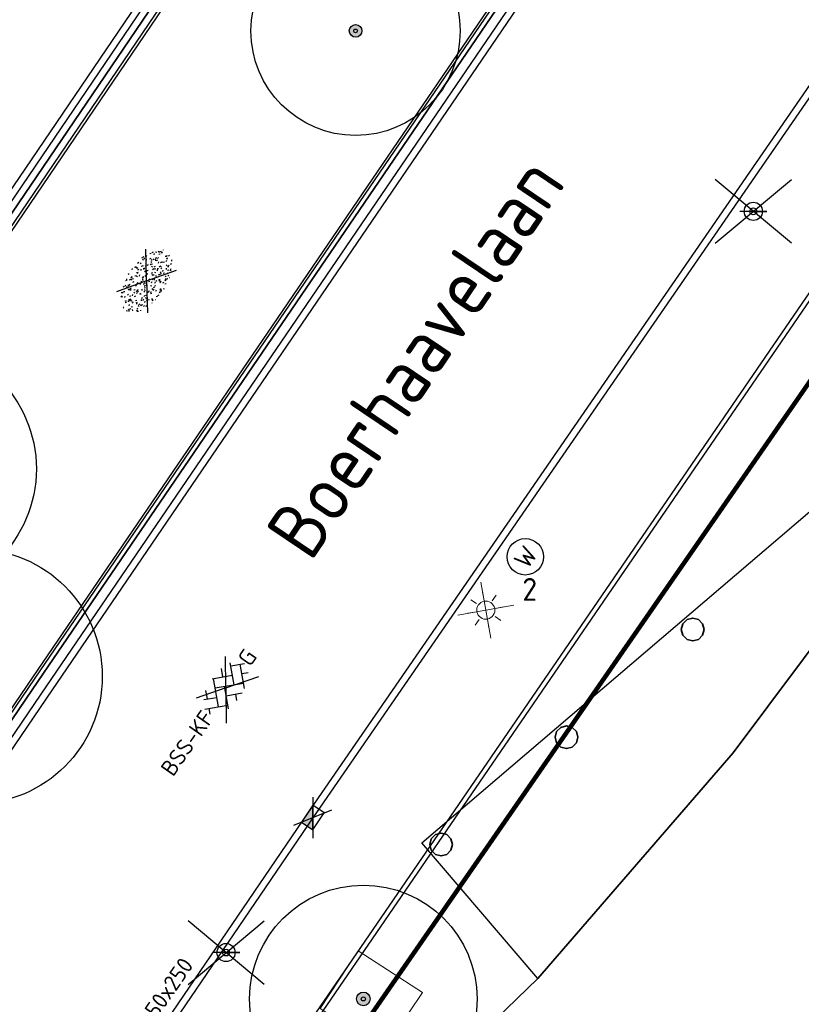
# Model space of a CAD drawing. Header units: metres. Extents: x 92877 to 94117, y 464509 to 465451.
# Tile 47 of 102: x 93242 to 93260, y 465050 to 465071. Entities that reach past the tile are written whole.
import ezdxf
from ezdxf.enums import TextEntityAlignment as Align

# ---------------------------------------------------------------- set-up
doc = ezdxf.new("R2010")
doc.units = ezdxf.units.M
doc.linetypes.add('XX-PROJECTGRENS', pattern=[18, 12, -3, 0, -3])
doc.layers.get('0').update_dxf_attribs({"linetype": 'CONTINUOUS'})
for name, color, linetype, lineweight in [('B-WE-GR-BOOM-S', 90, 'CONTINUOUS', 25), ('B-WE-IE-MEUBILAIR_WEGMEUBILAIR_LICHTMAST-T25', 7, 'CONTINUOUS', 25), ('B-WE-KL-WATER-S', 252, 'CONTINUOUS', 25), ('B-WE-OG-TOPOGRAFIE_BEBOUWING-GV', 252, 'CONTINUOUS', 35), ('B-WE-OG-TOPOGRAFIE_STRAATNAAM-T18', 7, 'CONTINUOUS', 18), ('B-WE-VH-VERHARDING-GV', 252, 'CONTINUOUS', 18), ('N-WE-KG-GRENS_PROJECT-G', 1, 'XX-PROJECTGRENS', 35), ('V-WE-GR-GRAS-S', 60, 'CONTINUOUS', 25), ('V-WE-IE-MEUBILAIR_WEGMEUBILAIR_VERKEERSBORD-S', 7, 'CONTINUOUS', 25), ('V-WE-IE-TERREINAFSCHEIDING_KUNSTMATIG_HEKWERK-G', 20, 'IE-TERREINAFSCHEIDING-KUNSTMATIG-V', 35), ('V-WE-KL-ET_LS_OV_LICHTMAST-S', 190, 'CONTINUOUS', 25), ('V-WE-RI-HWA_KOLK-S', 150, 'CONTINUOUS', 25), ('V-WE-VH-KANTOPSLUITING-T18', 10, 'CONTINUOUS', 18), ('V-WE-VH-KANTOPSLUITING_OPSLUITBAND_100X200-G', 150, 'VH-OPSLUITBAND_100X200-V', 25), ('V-WE-VH-KANTOPSLUITING_OPSLUITBAND_60X200-G', 150, 'VH-OPSLUITBAND_60X200-V', 25), ('V-WE-VH-KANTOPSLUITING_TROTTOIRBAND_130 150-G', 210, 'VH-TROTTOIRBAND_130-150-V', 25), ('V-WE-VH-KANTOPSLUITING_VOORKANTBAND-G', 50, 'CONTINUOUS', 25), ('V-WE-VH-VERHARDING_BETONSTRAATSTEEN-S', 252, 'CONTINUOUS', 25)]:
    doc.layers.add(name, color=color, linetype=linetype, lineweight=lineweight)
doc.layers.add('B_OVERBOUWLIJN_LIJN_1', color=252, linetype='CONTINUOUS')
doc.styles.add('NLCS-ISO', font='NLCS-ISO.ttf')
doc.styles.add('NLCS-ISO-M200-T18', font='NLCS-ISO.ttf', dxfattribs={"height": 0.36})
doc.styles.add('NLCS-ISO-M200-T25', font='NLCS-ISO.ttf', dxfattribs={"height": 0.5})
doc.styles.get("Standard").update_dxf_attribs({"font": 'isocp.shx'})
doc.linetypes.add('IE-TERREINAFSCHEIDING-KUNSTMATIG-V', pattern='A,2,[24,NLCS.SHX,S=0.6,R=0,X=-1,Y=0],2,[82,NLCS.SHX,S=0.75,R=90,X=0,Y=0],2,[24,NLCS.SHX,S=0.6,R=0,X=1,Y=0],2,-2', length=10)
doc.linetypes.add('VH-OPSLUITBAND_100X200-V', pattern='A,4,[24,NLCS.SHX,S=1,R=0,X=0,Y=0],4,-2,4,-2', length=16)
doc.linetypes.add('VH-OPSLUITBAND_60X200-V', pattern='A,3,[24,NLCS.SHX,S=1,R=0,X=0,Y=0],3,-2,2,-2', length=12)
doc.linetypes.add('VH-TROTTOIRBAND_130-150-V', pattern='A,2.5,[24,NLCS.SHX,S=1,R=0,X=0,Y=0],2.5,-2,2,-2,2,-2', length=15)

# ---------------------------------------------------------------- blocks, each defined once
blk = doc.blocks.new('V-SRI-KOLK_TROTTOIR-SO')
blk.add_hatch(color=256).paths.add_polyline_path([(1.125, 0.75), (-1.125, 0.75), (-1.125, -0.75)])
at = {"ltscale": 0.1}
for p, q in [((-1.875, 1.25), (1.875, -1.25)), ((1.875, 1.25), (-1.875, -1.25))]:
    blk.add_line(p, q, dxfattribs=at)
blk.add_line((-1.125, -0.75), (1.125, 0.75))
at = {"flags": 128}
blk.add_lwpolyline([(-1.125, -0.75), (1.125, -0.75), (1.125, 0.75), (-1.125, 0.75)], close=True, dxfattribs=at)
blk = doc.blocks.new('SKL-WATER_STRAATPOT-SO')
blk.add_circle((0, 0), 2)
at = {"style": 'NLCS-ISO'}
blk.add_text('W', height=2, rotation=360, dxfattribs=at).set_placement((-1.06, -1.05))
blk = doc.blocks.new('V-SGR-GRAS_01-SO')
at = {"ltscale": 0.1}
for p, q in [((-1.448, 0.644), (-1.521, 0.664)), ((-1.469, 0.576), (-1.482, 0.65)), ((0, 0), (-1.427, 1.027)), ((-1.302, 0.761), (-1.324, 0.774)), ((-1.284, 0.684), (-1.278, 0.759)), ((-1.154, 0.647), (-1.207, 0.7)), ((-0.939, 0.84), (-1.004, 0.878)), ((-0.968, 0.512), (-0.915, 0.565)), ((-0.892, 0.812), (-0.817, 0.812)), ((-0.873, 0.655), (-0.886, 0.729)), ((-0.871, 0.625), (-0.799, 0.644)), ((-0.73, 0.647), (-0.783, 0.7)), ((-0.689, 0.607), (-0.682, 0.682)), ((-0.576, 0.919), (-0.64, 0.957)), ((-0.562, 0.919), (-0.509, 0.972)), ((-0.441, 0.553), (-0.506, 0.59)), ((-0.427, 0.785), (-0.499, 0.804)), ((-0.425, 0.706), (-0.36, 0.743)), ((-0.305, 0.647), (-0.358, 0.7)), ((-0.317, 0.812), (-0.242, 0.812)), ((-0.316, 0.774), (-0.244, 0.793)), ((-0.278, 0.735), (-0.291, 0.809)), ((-0.212, 0.998), (-0.269, 1.031)), ((-0.078, 0.632), (-0.143, 0.669)), ((-0.093, 0.53), (-0.087, 0.604)), ((0, 0), (1.427, 1.027)), ((0.128, 0.636), (0.056, 0.656)), ((0.119, 0.647), (0.066, 0.7)), ((0.073, 0.993), (0.138, 1.031)), ((0.286, 0.711), (0.221, 0.748)), ((0.239, 0.923), (0.312, 0.942)), ((0.258, 0.812), (0.333, 0.812)), ((0.317, 0.814), (0.304, 0.888)), ((0.322, 0.565), (0.375, 0.618)), ((0.543, 0.647), (0.49, 0.7)), ((0.594, 0.925), (0.522, 0.945)), ((0.554, 0.619), (0.626, 0.638)), ((0.649, 0.79), (0.584, 0.827)), ((0.833, 0.812), (0.908, 0.812)), ((0.912, 0.894), (0.907, 0.925)), ((0.967, 0.647), (0.914, 0.7)), ((0.927, 0.764), (0.992, 0.802)), ((1.012, 0.869), (0.947, 0.906)), ((1.15, 0.777), (1.077, 0.796)), ((1.109, 0.767), (1.182, 0.787)), ((1.392, 0.647), (1.339, 0.7)), ((1.51, 0.581), (1.445, 0.619)), ((-1.964, -0.07), (-1.977, 0.004)), ((-1.93, 0.188), (-1.925, 0.244)), ((-1.893, 0.237), (-1.921, 0.253)), ((-1.668, 0.023), (-1.595, 0.043)), ((-1.596, 0.241), (-1.649, 0.294)), ((-1.53, 0.316), (-1.595, 0.353)), ((-1.517, 0.187), (-1.442, 0.187)), ((-1.358, 0.206), (-1.431, 0.226)), ((-1.427, 0.476), (-1.354, 0.496)), ((0, 0), (-1.427, -1.027)), ((-1.421, 0.131), (-1.356, 0.168)), ((-1.369, 0.009), (-1.382, 0.083)), ((-1.375, 0.106), (-1.322, 0.159)), ((-1.334, 0.111), (-1.328, 0.186)), ((-1.167, 0.395), (-1.232, 0.432)), ((-1.172, 0.241), (-1.225, 0.294)), ((-1.112, 0.172), (-1.04, 0.192)), ((-1.032, 0.028), (-1.097, 0.066)), ((-0.893, 0.496), (-0.965, 0.515)), ((-0.942, 0.187), (-0.867, 0.187)), ((-0.923, 0.418), (-0.858, 0.456)), ((-0.803, 0.057), (-0.875, 0.077)), ((-0.804, 0.474), (-0.869, 0.511)), ((-0.747, 0.241), (-0.8, 0.294)), ((-0.773, 0.089), (-0.786, 0.163)), ((-0.739, 0.034), (-0.732, 0.109)), ((-0.669, 0.107), (-0.734, 0.145)), ((-0.557, 0.321), (-0.485, 0.34)), ((-0.337, 0.347), (-0.41, 0.366)), ((-0.323, 0.241), (-0.376, 0.294)), ((-0.306, 0.186), (-0.371, 0.224)), ((-0.367, 0.187), (-0.292, 0.187)), ((-0.243, 0.017), (-0.17, 0.036)), ((-0.178, 0.169), (-0.191, 0.242)), ((-0.143, -0.043), (-0.137, 0.032)), ((-0.085, 0.159), (-0.032, 0.212)), ((-0.069, 0.189), (-0.004, 0.227)), ((0.057, 0.265), (-0.008, 0.303)), ((-0.002, 0.47), (0.071, 0.489)), ((0, 0), (1.427, -1.027)), ((0.101, 0.241), (0.048, 0.294)), ((0.218, 0.198), (0.146, 0.217)), ((0.208, 0.187), (0.283, 0.187)), ((0.313, 0.166), (0.385, 0.185)), ((0.42, 0.344), (0.355, 0.382)), ((0.417, 0.248), (0.404, 0.322)), ((0.429, 0.477), (0.494, 0.514)), ((0.526, 0.241), (0.472, 0.294)), ((0.555, -0.022), (0.49, 0.015)), ((0.502, 0.452), (0.509, 0.527)), ((0.684, 0.487), (0.611, 0.507)), ((0.774, 0.049), (0.701, 0.069)), ((0.784, 0.423), (0.719, 0.461)), ((0.783, 0.187), (0.858, 0.187)), ((0.918, 0.057), (0.853, 0.094)), ((0.868, 0.315), (0.941, 0.334)), ((0.95, 0.241), (0.897, 0.294)), ((1.012, 0.328), (0.999, 0.402)), ((1.147, 0.502), (1.082, 0.54)), ((1.098, 0.375), (1.104, 0.45)), ((1.239, 0.338), (1.167, 0.358)), ((1.183, 0.011), (1.255, 0.03)), ((1.206, 0.212), (1.259, 0.265)), ((1.282, 0.136), (1.217, 0.173)), ((1.283, 0.248), (1.348, 0.286)), ((1.374, 0.241), (1.321, 0.294)), ((1.358, 0.187), (1.433, 0.187)), ((1.424, 0.463), (1.496, 0.483)), ((1.645, 0.215), (1.58, 0.252)), ((1.607, 0.407), (1.594, 0.481)), ((1.693, 0.298), (1.7, 0.373)), ((1.795, 0.19), (1.722, 0.209)), ((1.738, 0.159), (1.81, 0.179)), ((1.798, 0.241), (1.745, 0.294)), ((1.933, 0.187), (1.948, 0.187)), ((-1.918, -0.157), (-1.854, -0.119)), ((-1.824, -0.083), (-1.897, -0.064)), ((-1.759, -0.13), (-1.823, -0.092)), ((-1.782, -0.301), (-1.729, -0.248)), ((-1.624, -0.496), (-1.689, -0.459)), ((-1.631, -0.572), (-1.684, -0.519)), ((-1.613, -0.166), (-1.667, -0.113)), ((-1.567, -0.438), (-1.492, -0.438)), ((-1.395, -0.051), (-1.46, -0.013)), ((-1.385, -0.462), (-1.378, -0.387)), ((-1.353, -0.281), (-1.281, -0.261)), ((-1.269, -0.232), (-1.341, -0.212)), ((-1.261, -0.417), (-1.326, -0.38)), ((-1.269, -0.557), (-1.282, -0.483)), ((-1.207, -0.572), (-1.26, -0.519)), ((-1.189, -0.166), (-1.242, -0.113)), ((-1.065, -0.386), (-1, -0.348)), ((-0.992, -0.438), (-0.917, -0.438)), ((-0.897, -0.338), (-0.962, -0.301)), ((-0.783, -0.572), (-0.836, -0.519)), ((-0.765, -0.166), (-0.818, -0.113)), ((-0.798, -0.132), (-0.726, -0.112)), ((-0.789, -0.539), (-0.782, -0.464)), ((-0.713, -0.381), (-0.786, -0.361)), ((-0.674, -0.477), (-0.687, -0.403)), ((-0.534, -0.259), (-0.599, -0.222)), ((-0.567, -0.098), (-0.502, -0.061)), ((-0.491, -0.248), (-0.438, -0.195)), ((-0.484, -0.436), (-0.411, -0.416)), ((-0.417, -0.438), (-0.342, -0.438)), ((-0.358, -0.572), (-0.411, -0.519)), ((-0.341, -0.166), (-0.394, -0.113)), ((-0.248, -0.091), (-0.32, -0.072)), ((-0.171, -0.18), (-0.236, -0.143)), ((-0.158, -0.529), (-0.23, -0.51)), ((-0.193, -0.616), (-0.187, -0.541)), ((-0.036, -0.547), (-0.101, -0.509)), ((-0.078, -0.398), (-0.091, -0.324)), ((0.066, -0.572), (0.013, -0.519)), ((0.084, -0.166), (0.031, -0.113)), ((0.072, -0.287), (0.144, -0.268)), ((0.192, -0.101), (0.127, -0.064)), ((0.158, -0.438), (0.233, -0.438)), ((0.308, -0.24), (0.235, -0.221)), ((0.327, -0.468), (0.262, -0.43)), ((0.287, -0.327), (0.352, -0.289)), ((0.49, -0.572), (0.437, -0.519)), ((0.452, -0.12), (0.459, -0.046)), ((0.508, -0.166), (0.455, -0.113)), ((0.517, -0.318), (0.504, -0.244)), ((0.69, -0.389), (0.625, -0.351)), ((0.627, -0.138), (0.7, -0.119)), ((0.733, -0.438), (0.808, -0.438)), ((0.785, -0.039), (0.85, -0.002)), ((0.863, -0.389), (0.791, -0.37)), ((0.799, -0.195), (0.852, -0.142)), ((0.914, -0.572), (0.861, -0.519)), ((0.932, -0.166), (0.879, -0.113)), ((0.942, -0.442), (1.014, -0.423)), ((1.053, -0.31), (0.988, -0.272)), ((1.048, -0.198), (1.054, -0.123)), ((1.112, -0.239), (1.099, -0.165)), ((1.141, -0.556), (1.206, -0.518)), ((1.329, -0.1), (1.256, -0.08)), ((1.339, -0.572), (1.286, -0.519)), ((1.356, -0.166), (1.303, -0.113)), ((1.308, -0.438), (1.383, -0.438)), ((1.419, -0.538), (1.346, -0.518)), ((1.416, -0.231), (1.351, -0.193)), ((1.497, -0.293), (1.569, -0.274)), ((1.639, -0.268), (1.704, -0.231)), ((1.643, -0.275), (1.65, -0.2)), ((1.684, -0.547), (1.736, -0.495)), ((1.707, -0.159), (1.694, -0.085)), ((1.713, -0.522), (1.71, -0.519)), ((1.779, -0.152), (1.715, -0.114)), ((1.781, -0.166), (1.728, -0.113)), ((1.884, -0.248), (1.812, -0.229)), ((-1.535, -0.657), (-1.498, -0.636)), ((-1.179, -0.67), (-1.252, -0.651)), ((-1.126, -0.784), (-1.191, -0.746)), ((-1.039, -0.585), (-0.967, -0.565)), ((-0.898, -0.654), (-0.845, -0.601)), ((-0.836, -0.943), (-0.853, -0.926)), ((-0.763, -0.705), (-0.828, -0.667)), ((-0.725, -0.889), (-0.652, -0.869)), ((-0.709, -0.902), (-0.644, -0.864)), ((-0.624, -0.819), (-0.696, -0.799)), ((-0.582, -0.994), (-0.587, -0.97)), ((-0.399, -0.626), (-0.464, -0.588)), ((-0.376, -0.979), (-0.429, -0.926)), ((-0.265, -0.992), (-0.33, -0.955)), ((-0.211, -0.614), (-0.146, -0.577)), ((-0.169, -0.74), (-0.097, -0.72)), ((-0.068, -0.968), (-0.141, -0.948)), ((-0.014, -1.008), (0.039, -0.955)), ((0.048, -0.979), (-0.005, -0.926)), ((0.021, -0.964), (0.008, -0.89)), ((0.099, -0.913), (0.034, -0.876)), ((0.172, -1.037), (0.218, -1.024)), ((0.397, -0.678), (0.325, -0.659)), ((0.386, -0.591), (0.459, -0.572)), ((0.393, -0.601), (0.446, -0.548)), ((0.462, -0.834), (0.397, -0.797)), ((0.402, -0.693), (0.409, -0.618)), ((0.472, -0.979), (0.419, -0.926)), ((0.617, -0.884), (0.604, -0.81)), ((0.643, -0.843), (0.708, -0.806)), ((0.701, -0.895), (0.773, -0.876)), ((0.825, -0.755), (0.76, -0.718)), ((0.856, -0.938), (0.844, -0.926)), ((0.953, -0.827), (0.88, -0.808)), ((0.998, -0.77), (1.004, -0.696)), ((1.188, -0.676), (1.123, -0.639)), ((1.212, -0.805), (1.199, -0.731)), ((1.256, -0.746), (1.328, -0.727)), ((1.551, -0.597), (1.486, -0.56))]:
    blk.add_line(p, q, dxfattribs=at)
at = {"ltscale": 0.1, "style": 'NLCS-ISO'}
blk.add_attdef('TYPE', text='', height=0.5, dxfattribs=at).set_placement((3.471, -0.016), align=Align.MIDDLE_CENTER)
blk = doc.blocks.new('V-SVH-BSS_KEIFORMAAT_KEPER_KL-SO')
for p, q in [((0, 0), (-2.8, 2.01)), ((-2.44, 1.25), (-1.41, 0.22)), ((-2.15, -0.53), (0.08, 1.7)), ((-2.15, 0.96), (-1.49, 1.62)), ((-0.02, 1.8), (1.56, 0.22)), ((0, 0), (2.8, 2.01)), ((0.82, 0.96), (1.48, 1.62)), ((0.82, -0.53), (2.54, 1.19)), ((-3.36, -0.25), (-2.89, 0.22)), ((-3.23, 0.55), (-1.41, -1.27)), ((-1.7, -1.56), (0.08, 0.22)), ((-0.67, 0.96), (1.56, -1.27)), ((1.14, -1.7), (3.05, 0.22)), ((2.3, 0.96), (3.39, -0.13)), ((0, 0), (-3.13, -2.25)), ((-0.67, -0.53), (0.58, -1.77)), ((0, 0), (3.13, -2.25)), ((2.3, -0.53), (2.8, -1.02)), ((-0.44, -1.78), (0.08, -1.27))]:
    blk.add_line(p, q)
at = {"style": 'NLCS-ISO'}
blk.add_attdef('FORMAAT', text='', height=1.8, dxfattribs=at).set_placement((-3.39, -0.02), align=Align.MIDDLE_RIGHT)
blk.add_attdef('KLEUR', text='', height=1.8, dxfattribs=at).set_placement((3.39, 0), align=Align.MIDDLE_LEFT)
at = {"style": 'NLCS-ISO', "flags": 1}
blk.add_attdef('FUNCTIE', text='', height=1.8, dxfattribs=at).set_placement((0.12, -3.58), align=Align.MIDDLE_CENTER)
blk = doc.blocks.new('Verkeersbord')
at = {"color": 0}
for p, q in [((-0.836, -0.701), (0.836, 0.701)), ((0.836, -0.701), (-0.836, 0.701))]:
    blk.add_line(p, q, dxfattribs=at)
for p, q in [((0.3, 0), (-0.3, 0)), ((0, 0), (0.3, 0))]:
    blk.add_line(p, q)
for radius in [0.2, 0.0745]:
    blk.add_circle((0, 0), radius)
blk = doc.blocks.new('SGR-BOOM_01')
at = {"ltscale": 0.1}
h = blk.add_hatch(color=256, dxfattribs=at)
edge = h.paths.add_edge_path()
edge.add_arc((0, 0), 0.15, 0, 360)
for radius in [2.5, 0.045]:
    blk.add_circle((0, 0), radius)
blk.add_circle((0, 0), 0.15, dxfattribs=at)
blk = doc.blocks.new('SKL-ET_OV_LICHTMAST-SO')
at = {"color": 0, "linetype": 'ByBlock', "lineweight": 18}
for points in [[(-2.21, -2.21), (2.21, 2.21)], [(-2.21, 2.21), (2.21, -2.21)], [(-1.41, 1.41), (-0.88, 0.88)], [(0, 2), (0, 1.25)], [(0.88, 0.88), (1.41, 1.41)], [(-1.25, 0), (-2, 0)], [(2, 0), (1.25, 0)], [(-1.41, -1.41), (-0.88, -0.88)], [(0.88, -0.88), (1.41, -1.41)], [(0, -1.25), (0, -2)]]:
    blk.add_lwpolyline(points, dxfattribs=at)
blk.add_circle((0, 0), 1, dxfattribs=at)

msp = doc.modelspace()

# ---------------------------------------------------------------- linework, layer by layer
at = {"layer": 'B-WE-OG-TOPOGRAFIE_BEBOUWING-GV', "flags": 128}
for points in [[(93244.201, 465039.532), (93242.833, 465040.231), (93248.285, 465044.729), (93253.822, 465050.089), (93258.111, 465055.055), (93260.419, 465058.14), (93263.342, 465062.493), (93265.557, 465066.371), (93267.793, 465070.725), (93272.938, 465064.748), (93268.773, 465058.804), (93268.935, 465058.692), (93269.519, 465058.29), (93269.292, 465057.961), (93272.01, 465056.09), (93273.542, 465058.315), (93273.431, 465058.444), (93273.659, 465058.64), (93277.999, 465053.588), (93277.509, 465052.82), (93279.6, 465051.387)], [(93257.007, 465057.89), (93256.974, 465057.765), (93257.007, 465057.64), (93257.099, 465057.548), (93257.224, 465057.515), (93257.349, 465057.548), (93257.441, 465057.64), (93257.474, 465057.765), (93257.441, 465057.89), (93257.349, 465057.982), (93257.224, 465058.015), (93257.099, 465057.982), (93257.007, 465057.89)], [(93254.233, 465055.52), (93254.2, 465055.395), (93254.233, 465055.27), (93254.325, 465055.178), (93254.45, 465055.145), (93254.575, 465055.178), (93254.667, 465055.27), (93254.7, 465055.395), (93254.667, 465055.52), (93254.575, 465055.612), (93254.45, 465055.645), (93254.325, 465055.612), (93254.233, 465055.52)], [(93251.606, 465053.265), (93251.692, 465053.288), (93251.817, 465053.255), (93251.909, 465053.163), (93251.942, 465053.038), (93251.909, 465052.913), (93251.817, 465052.821), (93251.692, 465052.788), (93251.567, 465052.821), (93251.475, 465052.913), (93251.442, 465053.038)], [(93251.442, 465053.038), (93251.475, 465053.163), (93251.567, 465053.255), (93251.606, 465053.265)]]:
    msp.add_lwpolyline(points, dxfattribs=at)
at = {"layer": 'B-WE-VH-VERHARDING-GV', "flags": 128}
msp.add_lwpolyline([(93251.283, 465049.783), (93249.872, 465050.701), (93249.037, 465049.427), (93250.427, 465048.504), (93251.283, 465049.783)], dxfattribs=at)
at = {"layer": 'B_OVERBOUWLIJN_LIJN_1', "flags": 128}
msp.add_lwpolyline([(93253.822, 465050.089), (93251.269, 465053.071), (93262.759, 465062.888), (93263.342, 465062.493)], dxfattribs=at)
at = {"layer": 'N-WE-KG-GRENS_PROJECT-G', "const_width": 0.1, "flags": 128}
msp.add_lwpolyline([(93142.804, 465086.89), (93145.447, 465089.504), (93147.332, 465091.955), (93148.613, 465093.182), (93161.411, 465113.679), (93167.204, 465122.957), (93170.456, 465128.173), (93179.763, 465143.103), (93186.894, 465154.496), (93187.89, 465154.904), (93188.17, 465154.679), (93191.39, 465152.077), (93194.828, 465149.413), (93202.752, 465142.922), (93211.334, 465136.086), (93246.401, 465107.701), (93253.059, 465102.314), (93253.343, 465100.976), (93245.804, 465089.865), (93244.522, 465087.941), (93231.812, 465069.293), (93227.954, 465063.58), (93226.853, 465062.424), (93215.691, 465046.012), (93211.996, 465040.636), (93204.425, 465029.753), (93202.609, 465027.143), (93198.032, 465020.213), (93194.363, 465014.869), (93190.619, 465009.505), (93189.819, 465008.221), (93185.531, 465002.305), (93181.433, 464996.691), (93178.696, 464993.153), (93172.103, 464984.564), (93163.085, 464972.835), (93161.131, 464970.564), (93154.083, 464961.647), (93148.985, 464955.311), (93145.469, 464951.039), (93138.605, 464942.927), (93131.702, 464935.14), (93128.236, 464931.41), (93126.865, 464929.653), (93122.062, 464924.79), (93112.82, 464915.353), (93112.694, 464915.474), (93110.007, 464912.809), (93108.158, 464914.641), (93097.954, 464904.418), (93099.616, 464902.379), (93097.346, 464900.004), (93095.105, 464898.042), (93093.141, 464896.427), (93087.358, 464891.835), (93084.647, 464889.561), (93079.687, 464885.222), (93073.559, 464880.645), (93064.795, 464874.789), (93057.662, 464870.165), (93057.255, 464870.007), (93057.168, 464870.002), (93056.607, 464870.091), (93053.277, 464868.411), (93060.039, 464854.372), (93062.426, 464849.152), (93065.249, 464843.338), (93068.532, 464844.778), (93069.154, 464846.147), (93077.316, 464850.716), (93083.11, 464853.91), (93083.112, 464853.905), (93087.983, 464856.618), (93087.623, 464857.315), (93087.914, 464857.845), (93094.137, 464862.208), (93094.032, 464862.502), (93094.431, 464862.805), (93094.609, 464862.539), (93096.966, 464864.191), (93097.445, 464863.691), (93100.286, 464866.409), (93107.265, 464873.112), (93113.757, 464878.765), (93119.027, 464883.354), (93126.19, 464890.319), (93126.053, 464890.447), (93129.224, 464893.588), (93132.754, 464897.33), (93136.979, 464901.466), (93141.064, 464906.039), (93145.123, 464910.02), (93146.946, 464911.937), (93151.571, 464916.872), (93154.026, 464919.546), (93161.923, 464928.693), (93166.437, 464933.828), (93170.519, 464938.737), (93174.372, 464943.51), (93176.337, 464945.983), (93178.669, 464948.924), (93181.236, 464952.541), (93184.321, 464956.452), (93185.617, 464958.052), (93188.572, 464961.84), (93195.315, 464970.699), (93197.093, 464969.277), (93199.637, 464972.465), (93198.95, 464972.958), (93202.951, 464977.949), (93202.249, 464978.521), (93202.364, 464978.666), (93202.234, 464979.72), (93202.711, 464980.328), (93203.771, 464980.458), (93206.283, 464983.648), (93206.153, 464984.709), (93206.628, 464985.314), (93207.678, 464985.434), (93209.477, 464987.722), (93211.5, 464990.295), (93211.38, 464991.345), (93211.858, 464991.954), (93212.908, 464992.074), (93215.413, 464995.259), (93215.283, 464996.319), (93215.758, 464996.923), (93216.817, 464997.043), (93217.976, 464998.513), (93217.195, 464999.188), (93221.285, 465004.117), (93220.562, 465004.619), (93224.498, 465009.504), (93223.744, 465010.107), (93228.745, 465016.379), (93228.548, 465017.661), (93229.799, 465019.138), (93230.171, 465019.204), (93232.859, 465016.92), (93240.879, 465028.723), (93247.237, 465037.466), (93243.345, 465039.426), (93245.385, 465042.407), (93267.791, 465074.762), (93271.654, 465080.832), (93274.315, 465084.653), (93274.677, 465085.271), (93280.631, 465092.992), (93283.915, 465097.533), (93293.238, 465109.1), (93296.471, 465112.853), (93305.145, 465123.792), (93308.461, 465126.639), (93309.398, 465127), (93310.34, 465127.104), (93311.021, 465127.029), (93311.569, 465126.572), (93314.325, 465123.425), (93311.446, 465121.218), (93317.763, 465113.435), (93320.742, 465115.844), (93321.734, 465114.618), (93318.743, 465112.198), (93332.363, 465095.383), (93335.324, 465097.784), (93336.313, 465096.566), (93333.394, 465094.197), (93346.863, 465077.572), (93349.745, 465079.914), (93350.754, 465078.674), (93347.845, 465076.305), (93354.176, 465068.5), (93362.85, 465075.591), (93361.376, 465077.286), (93365.219, 465080.332), (93350.596, 465098.232), (93346.729, 465095.077), (93346.089, 465095.987), (93350.715, 465099.775, 0.50922), (93350.922, 465101.967), (93324.402, 465134.651), (93320.907, 465131.811), (93318.885, 465134.322, -0.098106), (93317.859, 465136.546), (93317.809, 465136.827), (93329.287, 465148.479), (93335.156, 465154.254), (93344.697, 465163.309, -0.349567), (93347.493, 465163.354), (93347.813, 465163.049), (93349.127, 465161.413), (93346.391, 465159.229), (93348.191, 465157.343), (93348.243, 465157.384), (93353.341, 465151.084), (93356.361, 465153.524), (93357.294, 465152.369), (93354.273, 465149.929), (93367.901, 465133.094), (93370.919, 465135.533), (93371.856, 465134.369), (93368.844, 465131.928), (93379.841, 465118.334), (93382.859, 465120.772), (93383.785, 465119.621), (93380.762, 465117.178), (93384.644, 465112.392), (93390.968, 465117.536), (93393.698, 465119.744), (93389.575, 465124.751), (93393.126, 465127.653), (93381.652, 465141.958), (93378.045, 465139.012), (93374.932, 465142.847), (93384.724, 465150.628, 0.393005), (93384.971, 465152.673), (93376.322, 465163.131, 0.393551), (93374.278, 465163.377), (93369.858, 465159.798), (93359.893, 465172.144), (93359.196, 465171.59), (93356.894, 465174.416), (93366.327, 465182.365), (93383.74, 465196.71, -0.309181), (93386.819, 465196.235), (93386.977, 465196.072), (93387.797, 465195.067), (93385.13, 465192.859), (93391.412, 465185.104), (93394.43, 465187.543), (93395.435, 465186.298), (93392.425, 465183.858), (93405.872, 465167.212), (93408.891, 465169.662), (93409.895, 465168.418), (93406.884, 465165.977), (93415.682, 465155.114), (93422.305, 465160.477), (93419.312, 465164.504), (93427.805, 465171.459), (93432.936, 465175.602, 0.389945), (93433.117, 465177.605), (93406.306, 465210.598, 0.403895), (93404.272, 465210.792), (93395.071, 465203.259, -0.04985), (93394.529, 465205.075), (93406.003, 465214.474), (93406.153, 465214.258), (93408.855, 465216.515), (93413.243, 465220.126), (93424.061, 465228.978), (93433.335, 465236.564), (93456.901, 465255.803), (93462.358, 465260.256), (93474.24, 465257.384), (93487.491, 465268.365), (93481.957, 465274.413), (93477.953, 465270.75), (93460.622, 465275.164), (93454.054, 465277.377), (93450.532, 465272.851), (93448.516, 465271.205), (93400.455, 465231.959), (93399.011, 465233.652), (93395.691, 465230.975), (93395.475, 465231.241), (93389.321, 465226.059), (93372.983, 465212.672), (93260.058, 465121.022), (93254.212, 465128.327), (93255.485, 465129.359), (93251.172, 465134.67), (93250.976, 465134.513), (93249.73, 465136.066), (93249.925, 465136.222), (93245.512, 465141.593), (93245.414, 465141.489), (93215.797, 465178.086), (93224.817, 465185.374), (93221.615, 465189.311), (93221.504, 465189.439), (93221.504, 465189.484), (93221.582, 465189.664), (93258.555, 465216.278), (93287.858, 465237.306), (93316.719, 465257.815), (93323.665, 465262.74), (93325.266, 465260.773), (93334.631, 465268.404), (93348.967, 465280.041), (93353.283, 465283.494), (93353.525, 465283.192), (93373.219, 465297.094), (93403.844, 465318.948), (93403.686, 465319.158), (93405.483, 465320.403), (93410.351, 465324.912), (93402.835, 465333.569), (93398.335, 465338.895), (93392.573, 465334.08), (93389.104, 465331.474), (93348.447, 465302.964), (93320.1, 465282.787), (93289.014, 465260.48), (93254.82, 465235.917), (93226.588, 465215.717), (93213.129, 465205.995), (93182.769, 465181.222), (93183.254, 465180.57), (93182.292, 465179.905), (93183.685, 465178.016), (93174.631, 465171.467), (93173.396, 465173.195), (93172.303, 465172.388), (93168.471, 465170.193), (93170.119, 465168.084), (93171.264, 465166.905), (93171.887, 465165.92), (93172.046, 465165.485), (93172.061, 465164.02), (93171.791, 465162.221), (93171.603, 465161.889), (93167.902, 465156.013), (93164.39, 465150.403), (93160.435, 465144.058), (93158.382, 465140.726), (93156.607, 465137.917), (93154.807, 465135.049), (93153.786, 465134.188), (93154.016, 465133.775), (93153.338, 465133.133), (93153.16, 465132.506), (93153.134, 465132.463), (93152.077, 465130.671), (93150.973, 465128.906), (93147.775, 465123.769), (93144.058, 465117.809), (93140.544, 465112.153), (93139.017, 465109.781), (93136.381, 465105.485), (93134.48, 465102.415), (93134.183, 465101.965), (93133.958, 465101.735), (93130.915, 465098.93), (93126.03, 465094.455), (93121.818, 465090.575), (93117.904, 465086.833), (93113.47, 465082.448), (93112.834, 465082.495), (93109.779, 465079.439), (93106.782, 465076.441), (93106.819, 465075.801), (93105.522, 465074.513), (93100.162, 465069.076), (93097.993, 465066.793), (93094.572, 465063.113), (93089.135, 465057.106), (93083.693, 465051.015), (93080.417, 465047.335), (93077.017, 465043.497), (93073.934, 465040.014), (93073.472, 465039.534), (93072.001, 465037.863), (93071.812, 465037.638), (93069.705, 465035.225), (93068.078, 465033.424), (93064.121, 465029.238), (93059.891, 465024.784), (93054.546, 465019.348), (93051.829, 465016.783), (93042.954, 465008.588), (93039.428, 465005.328), (93039.04, 465005.881), (93035.768, 465003.501), (93034.642, 465002.582), (93035.282, 465001.847), (93028.269, 464995.871), (93027.63, 464996.626), (93025.853, 464995.108), (93024.898, 464994.489), (93025.348, 464993.801), (93025.385, 464993.139), (93023.546, 464991.657), (93020.74, 464989.867), (93009.831, 464980.839), (93002.614, 464974.822), (93001.219, 464974.424), (92997.627, 464972.314), (93000.275, 464968.182), (93003.222, 464963.818), (93004.539, 464962.472), (93005.558, 464961.008), (93007.714, 464956.785), (93011.389, 464958.36), (93011.758, 464959.803), (93016.761, 464964.005), (93022.798, 464969.066), (93023.124, 464969.069), (93023.859, 464969.958), (93031.994, 464976.787), (93034.007, 464978.44), (93039.335, 464982.95), (93042.149, 464985.327), (93043.343, 464986.286), (93048.652, 464990.9), (93051.638, 464993.482), (93054.319, 464995.599), (93054.16, 464995.728), (93056.817, 464998.088), (93056.95, 464998.249), (93057.025, 464998.223), (93061.752, 465002.708), (93069.172, 465009.817), (93070.327, 465011.305), (93072.947, 465014.003), (93077.454, 465018.647), (93081.951, 465023.517), (93086.147, 465028.149), (93090.291, 465032.813), (93095.645, 465038.867), (93100.706, 465044.522), (93107.652, 465052.218), (93109.08, 465053.733), (93109.476, 465054.154), (93112.165, 465057.006), (93113.936, 465058.77), (93117.521, 465062.601), (93121.643, 465066.775), (93123.547, 465068.699), (93128.69, 465073.617), (93128.797, 465073.72), (93131.858, 465076.592), (93136.523, 465080.981), (93138.359, 465082.708)], format="xyb", close=True, dxfattribs=at)
at = {"layer": 'V-WE-IE-TERREINAFSCHEIDING_KUNSTMATIG_HEKWERK-G', "flags": 128}
for points in [[(93259.114, 465091.834), (93258.435, 465090.807), (93249.615, 465077.772), (93239.539, 465062.923), (93229.588, 465048.316), (93228.536, 465046.757)], [(93233.729, 465043.209), (93242.846, 465056.643), (93255.033, 465074.53), (93262.82, 465085.945), (93264.596, 465088.548)]]:
    msp.add_lwpolyline(points, dxfattribs=at)
at = {"layer": 'V-WE-VH-KANTOPSLUITING_OPSLUITBAND_100X200-G', "flags": 128}
msp.add_lwpolyline([(93242.833, 465040.231), (93266.894, 465075.369), (93270.904, 465081.33), (93273.928, 465085.773), (93279.91, 465093.53), (93283.2, 465098.079), (93292.547, 465109.676), (93295.777, 465113.426), (93304.493, 465124.418), (93307.992, 465127.423), (93309.184, 465127.882), (93310.34, 465128.009), (93311.389, 465127.894), (93312.2, 465127.218), (93315.634, 465123.294), (93312.809, 465121.129), (93312.87, 465121.05)], dxfattribs=at)
at = {"layer": 'V-WE-VH-KANTOPSLUITING_OPSLUITBAND_60X200-G', "flags": 128}
for points in [[(93259.11, 465092.096), (93259.401, 465091.887), (93258.61, 465090.69), (93249.789, 465077.654), (93239.713, 465062.805), (93229.762, 465048.198), (93228.592, 465046.466), (93228.294, 465046.667)], [(93233.818, 465042.967), (93233.52, 465043.169), (93242.722, 465056.728), (93254.909, 465074.614), (93262.696, 465086.029), (93264.557, 465088.757), (93264.855, 465088.554)]]:
    msp.add_lwpolyline(points, dxfattribs=at)
at = {"layer": 'V-WE-VH-KANTOPSLUITING_TROTTOIRBAND_130 150-G', "flags": 128}
msp.add_lwpolyline([(93462.696, 465266.489), (93459.142, 465264.638), (93457.577, 465263.831), (93456.727, 465263.371), (93453.539, 465260.805), (93453.45, 465259.988), (93453.321, 465258.22), (93452.886, 465257.859), (93450.312, 465255.759), (93449.458, 465255.061), (93438.511, 465246.128), (93437.625, 465245.406), (93431.696, 465240.567), (93430.973, 465239.976), (93430.06, 465239.23), (93423.497, 465233.865), (93422.578, 465233.114), (93418.944, 465230.143), (93415.11, 465227.006), (93413.321, 465227.157), (93412.559, 465227.212), (93406.751, 465222.456), (93404.691, 465220.78), (93401.534, 465218.203), (93401.303, 465215.73), (93396.733, 465211.961), (93396.581, 465211.81), (93396.252, 465211.555), (93395.949, 465211.291), (93395.659, 465211.01), (93395.386, 465210.714), (93395.13, 465210.403), (93394.891, 465210.079), (93394.672, 465209.741), (93394.471, 465209.392), (93394.29, 465209.032), (93394.129, 465208.663), (93393.989, 465208.285), (93393.87, 465207.9), (93393.773, 465207.509), (93393.697, 465207.113), (93393.643, 465206.714), (93393.612, 465206.313), (93393.603, 465205.91), (93393.617, 465205.505), (93393.622, 465205.432), (93393.627, 465205.357), (93393.634, 465205.282), (93393.642, 465205.207), (93393.649, 465205.136), (93393.735, 465204.702), (93393.839, 465204.267), (93393.961, 465203.838), (93394.102, 465203.414), (93394.26, 465202.996), (93394.437, 465202.586), (93394.625, 465202.193), (93394.646, 465202.165), (93394.673, 465202.138), (93394.703, 465202.114), (93394.738, 465202.094), (93394.779, 465202.078), (93394.834, 465202.059), (93394.887, 465202.067), (93394.957, 465202.085), (93395.012, 465202.112), (93395.073, 465202.162), (93396.615, 465203.469), (93398.369, 465204.873), (93400.1, 465206.328), (93401.871, 465207.725), (93403.235, 465208.892), (93404.813, 465210.137), (93404.921, 465210.202), (93405.046, 465210.245), (93405.178, 465210.261), (93405.31, 465210.249), (93405.437, 465210.209), (93405.551, 465210.145), (93405.648, 465210.06), (93408.277, 465206.874), (93411.65, 465202.769), (93411.703, 465202.704), (93417.596, 465195.438), (93420.612, 465191.655), (93426.611, 465184.344), (93426.66, 465184.284), (93429.965, 465180.193), (93430.043, 465180.094), (93432.453, 465177.074), (93432.516, 465176.967), (93432.558, 465176.845), (93432.574, 465176.716), (93432.563, 465176.588), (93432.528, 465176.464), (93432.467, 465176.349), (93432.385, 465176.25), (93422.167, 465167.946), (93418.292, 465164.768), (93418.165, 465164.712), (93418.036, 465164.682), (93417.904, 465164.679), (93417.773, 465164.7), (93417.649, 465164.746), (93417.535, 465164.816), (93417.441, 465164.903), (93407.367, 465177.237), (93395.311, 465192.066), (93390.109, 465198.504), (93389.959, 465198.708), (93389.698, 465198.986), (93389.419, 465199.254), (93389.125, 465199.503), (93388.817, 465199.736), (93388.496, 465199.95), (93388.164, 465200.146), (93387.82, 465200.322), (93387.468, 465200.477), (93387.106, 465200.612), (93386.737, 465200.726), (93386.363, 465200.819), (93385.984, 465200.89), (93385.6, 465200.94), (93385.216, 465200.966), (93384.829, 465200.971), (93384.444, 465200.953), (93384.061, 465200.913), (93383.68, 465200.851), (93383.303, 465200.767), (93382.934, 465200.663), (93382.647, 465200.552), (93382.362, 465200.425), (93382.087, 465200.282), (93381.819, 465200.123), (93381.564, 465199.952), (93381.446, 465199.855), (93381.324, 465199.754), (93381.201, 465199.653), (93381.079, 465199.552), (93380.956, 465199.451), (93376.11, 465195.487), (93364.134, 465185.659), (93354.644, 465177.604), (93354.602, 465177.563), (93354.537, 465177.496), (93354.316, 465177.249), (93354.112, 465176.99), (93353.924, 465176.719), (93353.756, 465176.435), (93353.606, 465176.142), (93353.475, 465175.84), (93353.364, 465175.529), (93353.274, 465175.212), (93353.204, 465174.89), (93353.155, 465174.565), (93353.127, 465174.236), (93353.121, 465173.906), (93353.137, 465173.577), (93353.173, 465173.249), (93353.23, 465172.925), (93353.309, 465172.605), (93353.408, 465172.291), (93353.527, 465171.983), (93353.666, 465171.685), (93353.824, 465171.395), (93354, 465171.116), (93354.194, 465170.85), (93354.411, 465170.589), (93354.848, 465169.992), (93356.208, 465168.199), (93358.931, 465170.336), (93359.744, 465170.974), (93362.475, 465167.635), (93365.428, 465163.99), (93368.128, 465160.673), (93369.727, 465158.63), (93372.644, 465160.95), (93374.818, 465162.704), (93374.979, 465162.796), (93375.169, 465162.837), (93375.364, 465162.82), (93375.545, 465162.746), (93375.689, 465162.627), (93378.361, 465159.333), (93378.532, 465159.123), (93381.089, 465156.035), (93381.657, 465155.358), (93383.022, 465153.73), (93384.283, 465152.152), (93384.365, 465151.984), (93384.395, 465151.792), (93384.367, 465151.601), (93384.285, 465151.426), (93384.162, 465151.291), (93381.345, 465149.015), (93377.488, 465145.968), (93373.874, 465143.117), (93373.665, 465142.949), (93373.602, 465142.898), (93369.579, 465139.678), (93369.067, 465139.271), (93361.11, 465149.046), (93360.693, 465152.974), (93360.651, 465153.568), (93350.552, 465165.992), (93350.491, 465166.052), (93350.423, 465166.116), (93350.354, 465166.18), (93350.284, 465166.242), (93350.215, 465166.303), (93349.916, 465166.542), (93349.607, 465166.763), (93349.284, 465166.963), (93348.95, 465167.145), (93348.604, 465167.305), (93348.25, 465167.444), (93347.888, 465167.561), (93347.52, 465167.657), (93347.147, 465167.729), (93346.77, 465167.779), (93346.391, 465167.805), (93346.01, 465167.809), (93345.63, 465167.79), (93345.252, 465167.747), (93344.877, 465167.683), (93344.507, 465167.595), (93344.144, 465167.485), (93343.786, 465167.353), (93343.438, 465167.199), (93343.193, 465167.075), (93342.96, 465166.933), (93342.739, 465166.773), (93342.531, 465166.596), (93342.332, 465166.396), (93340.171, 465164.432), (93340.14, 465164.404), (93327.88, 465152.639), (93318.961, 465143.612), (93318.706, 465143.288), (93318.463, 465142.949), (93318.237, 465142.598), (93318.026, 465142.238), (93317.832, 465141.869), (93317.655, 465141.491), (93317.496, 465141.106), (93317.353, 465140.709), (93317.212, 465140.331), (93317.095, 465139.949), (93316.999, 465139.561), (93316.923, 465139.169), (93316.871, 465138.774), (93316.841, 465138.375), (93316.832, 465137.975), (93316.847, 465137.577), (93316.883, 465137.179), (93316.943, 465136.775), (93317.025, 465136.377), (93317.131, 465135.982), (93317.258, 465135.595), (93317.407, 465135.216), (93317.578, 465134.846), (93317.769, 465134.485), (93317.981, 465134.138), (93318.212, 465133.802), (93318.464, 465133.477), (93320.876, 465130.496), (93322.534, 465128.446), (93326.104, 465131.331), (93328.289, 465128.548), (93332.039, 465123.924), (93338.386, 465116.099), (93341.524, 465112.262), (93345.307, 465107.599), (93347.854, 465104.485), (93350.367, 465101.348), (93350.43, 465101.178), (93350.45, 465101.006), (93350.429, 465100.831), (93350.365, 465100.668), (93350.264, 465100.522), (93347.914, 465098.585), (93347.088, 465097.911), (93344.825, 465096.064), (93343.268, 465094.802), (93343.179, 465094.737), (93343.067, 465094.687), (93342.947, 465094.663), (93342.824, 465094.663), (93342.705, 465094.69), (93342.593, 465094.741), (93342.496, 465094.814), (93342.424, 465094.896), (93334.259, 465104.947), (93324.765, 465116.656), (93314.79, 465128.911), (93314.581, 465129.175), (93314.36, 465129.421), (93314.123, 465129.652), (93313.873, 465129.868), (93313.609, 465130.066), (93313.332, 465130.249), (93313.05, 465130.41), (93312.698, 465130.551), (93312.333, 465130.676), (93311.962, 465130.779), (93311.586, 465130.863), (93311.205, 465130.924), (93310.822, 465130.964), (93310.438, 465130.984), (93310.052, 465130.982), (93309.667, 465130.96), (93309.285, 465130.914), (93308.905, 465130.849), (93308.529, 465130.763), (93308.159, 465130.655), (93307.796, 465130.528), (93307.439, 465130.38), (93307.093, 465130.213), (93306.755, 465130.027), (93306.428, 465129.823), (93306.114, 465129.601), (93305.818, 465129.366), (93303.517, 465126.793), (93292.494, 465113.843), (93282.834, 465101.731), (93282.328, 465101.106), (93281.172, 465099.604), (93276.286, 465093.244), (93269.988, 465084.358), (93268.436, 465082.092), (93266.553, 465079.337), (93260.742, 465070.854), (93248.886, 465053.649), (93239.968, 465040.552), (93239.932, 465040.485), (93239.915, 465040.421), (93239.912, 465040.353), (93239.924, 465040.288), (93239.951, 465040.225), (93239.989, 465040.17), (93240.037, 465040.128), (93240.965, 465039.666), (93241.941, 465039.181), (93245.113, 465037.587), (93245.046, 465037.453)], dxfattribs=at)
msp.add_lwpolyline([(93259.075, 465092.047), (93259.373, 465092.434), (93259.688, 465092.89), (93259.868, 465093.09), (93260.067, 465093.276), (93260.281, 465093.447), (93260.508, 465093.6), (93260.745, 465093.733), (93260.994, 465093.847), (93261.251, 465093.941), (93261.514, 465094.014), (93261.782, 465094.064), (93262.054, 465094.093), (93262.326, 465094.1), (93262.599, 465094.084), (93262.87, 465094.046), (93263.137, 465093.987), (93263.398, 465093.906), (93263.65, 465093.805), (93263.895, 465093.683), (93263.962, 465093.642), (93264.129, 465093.542), (93264.35, 465093.382), (93264.558, 465093.205), (93264.751, 465093.01), (93264.928, 465092.803), (93265.086, 465092.58), (93265.226, 465092.346), (93265.348, 465092.101), (93265.448, 465091.847), (93265.528, 465091.586), (93265.586, 465091.319), (93265.623, 465091.048), (93265.637, 465090.775), (93265.629, 465090.502), (93265.6, 465090.231), (93265.548, 465089.963), (93265.474, 465089.7), (93265.379, 465089.444), (93265.265, 465089.196), (93265.13, 465088.958), (93264.973, 465088.727), (93262.993, 465085.827), (93255.206, 465074.412), (93243.02, 465056.525), (93231.964, 465040.235), (93231.816, 465040.033), (93231.653, 465039.847), (93231.475, 465039.676), (93231.442, 465039.649), (93231.281, 465039.521), (93231.076, 465039.384), (93230.859, 465039.266), (93230.632, 465039.168), (93230.398, 465039.089), (93230.157, 465039.033), (93229.912, 465038.997), (93229.665, 465038.984), (93229.419, 465038.992), (93229.174, 465039.022), (93228.932, 465039.073), (93228.696, 465039.145), (93228.467, 465039.239), (93228.246, 465039.352), (93228.034, 465039.487), (93227.784, 465039.656), (93227.039, 465040.162), (93226.864, 465040.323), (93226.701, 465040.502), (93226.551, 465040.694), (93226.419, 465040.898), (93226.304, 465041.112), (93226.207, 465041.333), (93226.129, 465041.563), (93226.07, 465041.799), (93226.03, 465042.038), (93226.011, 465042.28), (93226.011, 465042.523), (93226.031, 465042.765), (93226.069, 465042.995), (93226.125, 465043.22), (93226.199, 465043.441), (93226.291, 465043.655), (93226.397, 465043.859), (93228.327, 465046.717), (93229.464, 465048.4), (93239.415, 465063.008), (93249.491, 465077.856), (93258.311, 465090.891)], close=True, dxfattribs=at)
at = {"layer": 'V-WE-VH-KANTOPSLUITING_VOORKANTBAND-G', "flags": 128}
for points in [[(93242.75, 465040.287), (93266.811, 465075.425), (93270.821, 465081.386), (93273.847, 465085.832), (93279.83, 465093.59), (93283.12, 465098.14), (93292.47, 465109.74), (93295.7, 465113.49), (93304.421, 465124.488), (93307.94, 465127.51), (93309.16, 465127.98), (93310.34, 465128.11), (93311.43, 465127.99), (93312.27, 465127.29), (93315.78, 465123.28), (93312.87, 465121.05)], [(93282.21, 465101.199), (93281.053, 465099.695), (93276.165, 465093.333), (93269.865, 465084.444), (93268.312, 465082.177), (93266.429, 465079.422), (93260.618, 465070.939), (93248.762, 465053.734), (93239.84, 465040.63), (93239.792, 465040.541), (93239.766, 465040.444), (93239.761, 465040.343), (93239.779, 465040.244), (93239.819, 465040.151), (93239.877, 465040.069), (93239.953, 465040.002), (93240.898, 465039.532), (93241.874, 465039.047), (93245.046, 465037.453)], [(93259.075, 465092.047), (93259.319, 465091.872), (93258.56, 465090.724), (93249.74, 465077.688), (93239.663, 465062.839), (93229.712, 465048.231), (93228.576, 465046.549), (93228.327, 465046.717)], [(93233.852, 465043.017), (93233.604, 465043.185), (93242.772, 465056.694), (93254.958, 465074.581), (93262.745, 465085.996), (93264.573, 465088.673), (93264.821, 465088.504)], [(93226.268, 465043.936), (93228.203, 465046.801), (93229.34, 465048.484), (93239.291, 465063.092), (93249.367, 465077.94)], [(93255.33, 465074.327), (93243.144, 465056.441), (93232.087, 465040.149)]]:
    msp.add_lwpolyline(points, dxfattribs=at)

# ---------------------------------------------------------------- block references
at = {"layer": 'B-WE-GR-BOOM-S', "rotation": 56}
for p, xscale, yscale in [((93249.813, 465070.93), 0.92, 0.92), ((93239.995, 465061.296), 1.12, 1.12), ((93241.445, 465056.735), 1.12, 1.12)]:
    msp.add_blockref('SGR-BOOM_01', p, dxfattribs=dict(at, xscale=xscale, yscale=yscale))
at = {"layer": 'B-WE-GR-BOOM-S', "rotation": 57.00000000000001}
msp.add_blockref('SGR-BOOM_01', (93249.984, 465049.642), dxfattribs=at)
at = {"layer": 'B-WE-KL-WATER-S', "xscale": 0.2, "yscale": 0.2, "zscale": 0.2, "rotation": 54.99999999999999}
msp.add_blockref('SKL-WATER_STRAATPOT-SO', (93253.543, 465059.364), dxfattribs=at)
at = {"layer": 'V-WE-GR-GRAS-S', "xscale": 0.4, "yscale": 0.4, "zscale": 0.4, "rotation": 55.76146770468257}
msp.add_blockref('V-SGR-GRAS_01-SO', (93245.217, 465065.43), dxfattribs=at)
at = {"layer": 'V-WE-IE-MEUBILAIR_WEGMEUBILAIR_VERKEERSBORD-S'}
for p in [(93258.557, 465066.961), (93246.966, 465050.661)]:
    msp.add_blockref('Verkeersbord', p, dxfattribs=at)
at = {"layer": 'V-WE-KL-ET_LS_OV_LICHTMAST-S', "xscale": 0.2, "yscale": 0.2, "zscale": 0.2, "rotation": 54.99999999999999}
msp.add_blockref('SKL-ET_OV_LICHTMAST-SO', (93252.675, 465058.192), dxfattribs=at)
at = {"layer": 'V-WE-RI-HWA_KOLK-S', "xscale": 0.2, "yscale": 0.2, "zscale": 0.2, "rotation": 56.00000000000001}
msp.add_blockref('V-SRI-KOLK_TROTTOIR-SO', (93248.873, 465053.63), dxfattribs=at)
at = {"layer": 'V-WE-VH-VERHARDING_BETONSTRAATSTEEN-S', "xscale": 0.2000000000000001, "yscale": 0.2000000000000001, "zscale": 0.2000000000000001, "rotation": 54.88733558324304}
msp.add_blockref('V-SVH-BSS_KEIFORMAAT_KEPER_KL-SO', (93246.96, 465056.479), dxfattribs=at).add_auto_attribs({'FORMAAT': 'BSS-KF', 'KLEUR': 'G'})

# ---------------------------------------------------------------- texts
at = {"layer": 'B-WE-IE-MEUBILAIR_WEGMEUBILAIR_LICHTMAST-T25', "insert": (93253.478, 465058.898), "char_height": 0.5, "attachment_point": 1, "style": 'NLCS-ISO-M200-T25'}
msp.add_mtext_dynamic_manual_height_columns('2', width=3.78349, gutter_width=6.25, heights=[0], dxfattribs=at)
at = {"layer": 'B-WE-OG-TOPOGRAFIE_STRAATNAAM-T18'}
msp.add_text('Boerhaavelaan', height=1.25, rotation=56, dxfattribs=at).set_placement((93251.125, 465063.757), align=Align.MIDDLE)
at = {"layer": 'V-WE-VH-KANTOPSLUITING-T18', "insert": (93244.098, 465047.885), "char_height": 0.36, "attachment_point": 1, "rotation": 55.2687, "style": 'NLCS-ISO-M200-T18'}
msp.add_mtext_dynamic_manual_height_columns('TB 130/150x250', width=4.97805, gutter_width=1.8, heights=[0], dxfattribs=at)

doc.saveas('drawing.dxf')
